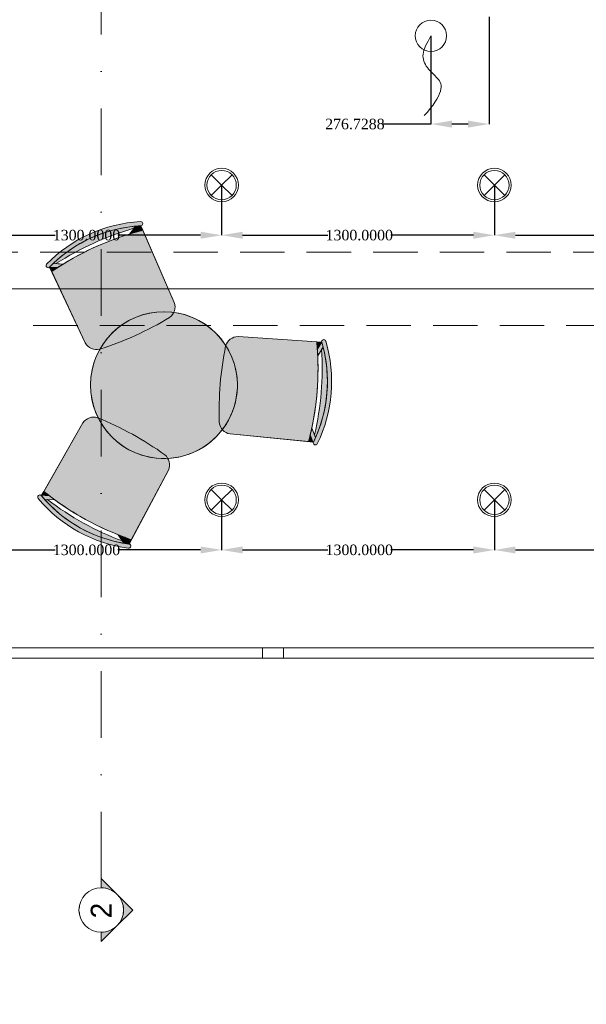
# Model space of a CAD drawing. Header units: millimetres. Extents: x 0 to 88385, y 0 to 41127.
# Tile 3 of 244: x 37944 to 40644, y 11254 to 15946. Entities that reach past the tile are written whole.
import ezdxf
from ezdxf import colors
from ezdxf.entities.mleader import LeaderData, LeaderLine
from ezdxf.enums import TextEntityAlignment as Align
from ezdxf.math import Vec2, Vec3

# ---------------------------------------------------------------- set-up
doc = ezdxf.new("R2010")
doc.units = ezdxf.units.MM
doc.header["$MEASUREMENT"] = 0
doc.set_wipeout_variables(frame=1)
for name, pattern in [('Dot & Dashed', [670.277762, 317.5, -176.388889, 0, -176.388874]), ('Hidden', [317.5, 211.666667, -105.833333]), ('Wipeout_Contour', [1000, 0, -1000])]:
    doc.linetypes.add(name, pattern=pattern)
for name, color, linetype in [('- განათება', 7, 'Continuous'), ('- საშტეფცელო როზეტები', 7, 'Continuous'), ('Marker - Section', 7, 'Continuous'), ('Structural - Bearing', 7, 'Continuous'), ('Structural - Grid', 7, 'Continuous')]:
    doc.layers.add(name, color=color, linetype=linetype)
for name, color, linetype, lineweight in [('Archicad Windows_Pen_No__1', 7, 'Continuous', 13), ('New_2D Drafting - General_Pen_No__1', 7, 'Continuous', 13), ('New_Drawing & Figure_Pen_No__1', 7, 'Continuous', 13), ('Structural - Bearing_Pen_No__1', 7, 'Continuous', 13)]:
    doc.layers.add(name, color=color, linetype=linetype, lineweight=lineweight)
for name, color, linetype, lineweight, true_color in [('Marker - Section_Pen_No__108', 7, 'Continuous', 13, 0xfd8379), ('New_2D Drafting - General_Pen_No__62', 7, 'Continuous', 20, 0xaaaaaa), ('New_Drawing & Figure_Pen_No__62', 7, 'Continuous', 20, 0xaaaaaa), ('New_Interior - Lamp_Pen_No__77', 7, 'Continuous', 20, 0xffeb28), ('Structural - Bearing_Pen_No__81', 7, 'Continuous', 20, 0x6a6a6a), ('Structural - Grid_Pen_No__81', 7, 'Continuous', 20, 0x6a6a6a)]:
    doc.layers.add(name, color=color, linetype=linetype, lineweight=lineweight, true_color=true_color)
doc.styles.add('GENERATED_STYLE_2', font='txt')
doc.styles.get("Standard").update_dxf_attribs({"font": 'sylfaen.ttf'})
doc.dimstyles.get("Standard").update_dxf_attribs({"dimtxt": 0.18, "dimasz": 0.18, "dimexe": 0.18, "dimexo": 0.0625, "dimgap": 0.09, "dimtad": 0, "dimtih": 1, "dimtoh": 1, "dimdec": 4, "dimzin": 0, "dimdsep": 46, "dimtxsty": 'Standard', "dimcen": 0.09, "dimadec": 0, "dimazin": 0, "dimtfac": 1, "dimtdec": 4, "dimtofl": 0, "dimtmove": 0, "dimatfit": 3, "dimfxl": 1, "dimtolj": 1, "dimtzin": 0, "dimarcsym": 0})

# ---------------------------------------------------------------- blocks, each defined once
blk = doc.blocks.new('Slab_1', base_point=(2744.3, 12903.1))
at = {"layer": 'Structural - Bearing_Pen_No__1', "color": 7, "linetype": 'Continuous', "lineweight": 13, "flags": 128}
blk.add_lwpolyline([(2744.3, 12903.1), (2744.3, 39238), (-9233.8, 39238), (-16833.8, 39238), (-23183.8, 39238), (-23183.8, 32838), (-47183.8, 32838), (-47183.8, 12903.1)], close=True, dxfattribs=at)
blk = doc.blocks.new('Horizontal Multi-Sash Window_12')
at = {"layer": 'Archicad Windows_Pen_No__1', "color": 7, "linetype": 'Continuous', "lineweight": 13}
for p, q in [((-3067.9, 0), (3067.9, 0)), ((-972.6, 0), (972.6, 0)), ((972.6, -50), (972.6, 0)), ((972.6, 0), (1022.6, 0)), ((1022.6, 0), (1072.6, 0)), ((1072.6, 0), (1072.6, -50)), ((1072.6, 0), (3017.9, 0)), ((-3067.9, -50), (3067.9, -50)), ((972.6, -50), (-972.6, -50)), ((1022.6, -50), (972.6, -50)), ((1072.6, -50), (1022.6, -50)), ((3017.9, -50), (1072.6, -50))]:
    blk.add_line(p, q, dxfattribs=at)
blk = doc.blocks.new('Wall_11', base_point=(-40947.9, 12903.1))
at = {"layer": 'Archicad Windows_Pen_No__1', "color": 7, "linetype": 'Continuous', "lineweight": 13, "xscale": -1, "zscale": 1000}
blk.add_blockref('Horizontal Multi-Sash Window_12', (-44065.9, 12953.1), dxfattribs=at)
blk = doc.blocks.new('Standard grid marker')
at = {"layer": 'Structural - Grid_Pen_No__81', "color": 251, "linetype": 'Continuous', "lineweight": 20, "true_color": 0x6a6a6a}
blk.add_line((1000, 0), (51328.1, 0), dxfattribs=at)
at = {"layer": 'Structural - Grid_Pen_No__81', "color": 251, "lineweight": 20, "true_color": 0x6a6a6a, "style": 'GENERATED_STYLE_2'}
for tag, p in [('AC_MarkerText_1_0', (-100, -144)), ('AC_MarkerText_1_1', (52428.1, -144))]:
    blk.add_attdef(tag, text='', height=100, rotation=180, dxfattribs=at).set_placement(p, align=Align.TOP_CENTER)
blk = doc.blocks.new('Beam_10', base_point=(-47008.8, 14663))
at = {"layer": 'Structural - Bearing_Pen_No__81', "color": 251, "linetype": 'Hidden', "lineweight": 20, "true_color": 0x6a6a6a}
for p, q in [((-46833.8, 14838), (-41183.8, 14838)), ((-47183.8, 14488), (1166.2, 14488))]:
    blk.add_line(p, q, dxfattribs=at)
at = {"layer": 'Structural - Bearing_Pen_No__81', "color": 251, "linetype": 'Dot & Dashed', "lineweight": 20, "true_color": 0x6a6a6a}
blk.add_line((-47008.8, 14663), (991.2, 14663), dxfattribs=at)
blk = doc.blocks.new('Cutting Plane_3', base_point=(-45907.6, 11703.1))
at = {"layer": 'Marker - Section_Pen_No__108', "color": 11, "linetype": 'Dot & Dashed', "lineweight": 13, "true_color": 0xfd8379}
blk.add_line((-45907.6, 11853.1), (-45907.6, 40288), dxfattribs=at)
at = {"color": 254, "linetype": 'Wipeout_Contour', "lineweight": 0, "ltscale": 852765.762611}
blk.add_wipeout([(-45907.6, 11809.1), (-45907.6, 11809.1), (-45953.6, 11798.6), (-45990.5, 11769.2), (-46011, 11726.7), (-46011, 11679.5), (-45990.5, 11636.9), (-45953.6, 11607.5), (-45907.6, 11597), (-45907.6, 11597), (-45907.6, 11597), (-45861.6, 11607.5), (-45824.6, 11636.9), (-45804.2, 11679.5), (-45804.2, 11726.7), (-45824.6, 11769.2), (-45861.6, 11798.6)], dxfattribs=at).dxf.layer = 'Marker - Section'
at = {"layer": 'Marker - Section_Pen_No__108', "linetype": 'Continuous', "lineweight": 13, "true_color": 0xfd8379}
for points in [[(-45907.6, 11853.1), (-45907.6, 11809.1, -0.198912), (-45832.6, 11778.1)], [(-45832.6, 11628.1), (-45757.6, 11703.1), (-45832.6, 11778.1, -0.414214)], [(-45907.6, 11553.1), (-45832.6, 11628.1, -0.198912), (-45907.6, 11597)]]:
    blk.add_hatch(color=11, dxfattribs=at).paths.add_polyline_path(points)
at = {"layer": 'Marker - Section_Pen_No__108', "color": 11, "linetype": 'Continuous', "lineweight": 13, "true_color": 0xfd8379, "flags": 128}
for points in [[(-45907.6, 11853.1), (-45907.6, 11809.1, -0.198912), (-45832.6, 11778.1)], [(-45832.6, 11628.1, 0.414214), (-45832.6, 11778.1), (-45757.6, 11703.1)], [(-45907.6, 11553.1), (-45907.6, 11597, 0.198912), (-45832.6, 11628.1)]]:
    blk.add_lwpolyline(points, format="xyb", close=True, dxfattribs=at)
at = {"layer": 'Marker - Section_Pen_No__108', "color": 11, "linetype": 'Continuous', "lineweight": 13, "true_color": 0xfd8379}
blk.add_circle((-45907.6, 11703.1), 106.1, dxfattribs=at)
at = {"layer": 'Marker - Section_Pen_No__108', "color": 11, "lineweight": 13, "true_color": 0xfd8379, "insert": (-45857.6, 11663.2), "char_height": 100, "attachment_point": 7, "rotation": 90, "style": 'GENERATED_STYLE_2'}
blk.add_mtext('\\A1;{\\pql;\\pt0;\\fBOG 2018|b0|i0|c0|p0;\\W1.000000;2}', dxfattribs=at)
blk = doc.blocks.new('pirdapiti miyvanis werttili')
at = {"layer": '- საშტეფცელო როზეტები', "color": 5, "lineweight": 0}
blk.add_circle((0, 0), 74.6, dxfattribs=at)
blk.add_open_spline([(0, 0), (-20.2, -34.9), (-49.1, -90.2), (-22.6, -153.9), (36.4, -203.3), (62.8, -250.1), (10.3, -335.9), (-32.2, -380)], degree=3, dxfattribs=at)
blk = doc.blocks.new('Recessed Spot')
at = {"layer": 'New_Interior - Lamp_Pen_No__77', "color": 2, "linetype": 'Continuous', "lineweight": 20, "true_color": 0xffeb28}
for q in [(-49.5, 49.5), (49.5, 49.5), (-49.5, -49.5), (49.5, -49.5)]:
    blk.add_line((0, 0), q, dxfattribs=at)
at = {"layer": 'New_Interior - Lamp_Pen_No__77', "color": 2, "linetype": 'Continuous', "lineweight": 20, "true_color": 0xffeb28, "flags": 128}
blk.add_lwpolyline([(80, 0, 1), (-80, 0, 1)], format="xyb", close=True, dxfattribs=at)
at = {"layer": 'New_Interior - Lamp_Pen_No__77', "color": 2, "linetype": 'Continuous', "lineweight": 20, "true_color": 0xffeb28}
blk.add_circle((0, 0), 70, dxfattribs=at)
blk = doc.blocks.new('*D545')
at = {"layer": '- საშტეფცელო როზეტები', "color": 0, "lineweight": -2, "transparency": 16777216}
for p, q in [((40180.7, 15959.8), (40180.7, 15448.3)), ((39904, 15869.4), (39904, 15448.3)), ((39904, 15448.5), (39675.4, 15448.5)), ((40080.7, 15448.5), (40004, 15448.5))]:
    blk.add_line(p, q, dxfattribs=at)
at = {"layer": '- საშტეფცელო როზეტები', "color": 0, "transparency": 16777216}
for points in [[(40004, 15465.2), (40004, 15431.8), (39904, 15448.5)], [(40080.7, 15465.2), (40080.7, 15431.8), (40180.7, 15448.5)]]:
    blk.add_solid(points, dxfattribs=at)
at = {"layer": 'Defpoints', "color": 0, "transparency": 16777216}
for p in [(40180.7, 15959.9), (39904, 15869.5), (40180.7, 15448.5)]:
    blk.add_point(p, dxfattribs=at)
at = {"layer": '- საშტეფცელო როზეტები', "color": 0, "transparency": 16777216, "insert": (39541.4, 15448.5), "char_height": 50, "attachment_point": 5}
blk.add_mtext('\\A1;{\\fSylfaen|b0|i0|c0|p18;276.7288}', dxfattribs=at)
blk = doc.blocks.new('*D816')
at = {"layer": '- განათება', "color": 0, "lineweight": -2, "transparency": 16777216}
for p, q in [((38906.5, 15157.9), (38906.5, 14918.8)), ((40206.5, 15157.9), (40206.5, 14918.8)), ((39006.5, 14919), (39412.9, 14919)), ((40106.5, 14919), (39712.1, 14919))]:
    blk.add_line(p, q, dxfattribs=at)
at = {"layer": '- განათება', "color": 0, "transparency": 16777216}
for points in [[(39006.5, 14935.6), (39006.5, 14902.3), (38906.5, 14919)], [(40106.5, 14935.6), (40106.5, 14902.3), (40206.5, 14919)]]:
    blk.add_solid(points, dxfattribs=at)
at = {"layer": 'Defpoints', "color": 0, "transparency": 16777216}
for p in [(38906.5, 15158), (40206.5, 15158), (38906.5, 14919)]:
    blk.add_point(p, dxfattribs=at)
at = {"layer": '- განათება', "color": 0, "transparency": 16777216, "insert": (39562.5, 14919), "char_height": 50, "attachment_point": 5}
blk.add_mtext('\\A1;{\\fSylfaen|b0|i0|c0|p18;1300.0000}', dxfattribs=at)
blk = doc.blocks.new('*D817')
at = {"layer": '- განათება', "color": 0, "lineweight": -2, "transparency": 16777216}
for p, q in [((40206.5, 15157.9), (40206.5, 14918.8)), ((41506.5, 15157.9), (41506.5, 14918.8)), ((40306.5, 14919), (40712.9, 14919)), ((41406.5, 14919), (41012.1, 14919))]:
    blk.add_line(p, q, dxfattribs=at)
at = {"layer": '- განათება', "color": 0, "transparency": 16777216}
for points in [[(40306.5, 14935.6), (40306.5, 14902.3), (40206.5, 14919)], [(41406.5, 14935.6), (41406.5, 14902.3), (41506.5, 14919)]]:
    blk.add_solid(points, dxfattribs=at)
at = {"layer": 'Defpoints', "color": 0, "transparency": 16777216}
for p in [(40206.5, 15158), (41506.5, 15158), (40206.5, 14919)]:
    blk.add_point(p, dxfattribs=at)
at = {"layer": '- განათება', "color": 0, "transparency": 16777216, "insert": (40862.5, 14919), "char_height": 50, "attachment_point": 5}
blk.add_mtext('\\A1;{\\fSylfaen|b0|i0|c0|p18;1300.0000}', dxfattribs=at)
blk = doc.blocks.new('*D818')
at = {"layer": '- განათება', "color": 0, "lineweight": -2, "transparency": 16777216}
for p, q in [((37606.5, 15157.9), (37606.5, 14918.8)), ((38906.5, 15157.9), (38906.5, 14918.8)), ((37706.5, 14919), (38112.9, 14919)), ((38806.5, 14919), (38412.1, 14919))]:
    blk.add_line(p, q, dxfattribs=at)
at = {"layer": '- განათება', "color": 0, "transparency": 16777216}
for points in [[(37706.5, 14935.6), (37706.5, 14902.3), (37606.5, 14919)], [(38806.5, 14935.6), (38806.5, 14902.3), (38906.5, 14919)]]:
    blk.add_solid(points, dxfattribs=at)
at = {"layer": 'Defpoints', "color": 0, "transparency": 16777216}
for p in [(37606.5, 15158), (38906.5, 15158), (37606.5, 14919)]:
    blk.add_point(p, dxfattribs=at)
at = {"layer": '- განათება', "color": 0, "transparency": 16777216, "insert": (38262.5, 14919), "char_height": 50, "attachment_point": 5}
blk.add_mtext('\\A1;{\\fSylfaen|b0|i0|c0|p18;1300.0000}', dxfattribs=at)
blk = doc.blocks.new('*D821')
at = {"layer": '- განათება', "color": 0, "lineweight": -2, "transparency": 16777216}
for p, q in [((38906.5, 13657.9), (38906.5, 13418.8)), ((40206.5, 13657.9), (40206.5, 13418.8)), ((39006.5, 13419), (39412.9, 13419)), ((40106.5, 13419), (39712.1, 13419))]:
    blk.add_line(p, q, dxfattribs=at)
at = {"layer": '- განათება', "color": 0, "transparency": 16777216}
for points in [[(39006.5, 13435.6), (39006.5, 13402.3), (38906.5, 13419)], [(40106.5, 13435.6), (40106.5, 13402.3), (40206.5, 13419)]]:
    blk.add_solid(points, dxfattribs=at)
at = {"layer": 'Defpoints', "color": 0, "transparency": 16777216}
for p in [(38906.5, 13658), (40206.5, 13658), (38906.5, 13419)]:
    blk.add_point(p, dxfattribs=at)
at = {"layer": '- განათება', "color": 0, "transparency": 16777216, "insert": (39562.5, 13419), "char_height": 50, "attachment_point": 5}
blk.add_mtext('\\A1;{\\fSylfaen|b0|i0|c0|p18;1300.0000}', dxfattribs=at)
blk = doc.blocks.new('*D822')
at = {"layer": '- განათება', "color": 0, "lineweight": -2, "transparency": 16777216}
for p, q in [((40206.5, 13657.9), (40206.5, 13418.8)), ((41506.5, 13657.9), (41506.5, 13418.8)), ((40306.5, 13419), (40712.9, 13419)), ((41406.5, 13419), (41012.1, 13419))]:
    blk.add_line(p, q, dxfattribs=at)
at = {"layer": '- განათება', "color": 0, "transparency": 16777216}
for points in [[(40306.5, 13435.6), (40306.5, 13402.3), (40206.5, 13419)], [(41406.5, 13435.6), (41406.5, 13402.3), (41506.5, 13419)]]:
    blk.add_solid(points, dxfattribs=at)
at = {"layer": 'Defpoints', "color": 0, "transparency": 16777216}
for p in [(40206.5, 13658), (41506.5, 13658), (40206.5, 13419)]:
    blk.add_point(p, dxfattribs=at)
at = {"layer": '- განათება', "color": 0, "transparency": 16777216, "insert": (40862.5, 13419), "char_height": 50, "attachment_point": 5}
blk.add_mtext('\\A1;{\\fSylfaen|b0|i0|c0|p18;1300.0000}', dxfattribs=at)
blk = doc.blocks.new('*D823')
at = {"layer": '- განათება', "color": 0, "lineweight": -2, "transparency": 16777216}
for p, q in [((37606.5, 13657.9), (37606.5, 13418.8)), ((38906.5, 13657.9), (38906.5, 13418.8)), ((37706.5, 13419), (38112.9, 13419)), ((38806.5, 13419), (38412.1, 13419))]:
    blk.add_line(p, q, dxfattribs=at)
at = {"layer": '- განათება', "color": 0, "transparency": 16777216}
for points in [[(37706.5, 13435.6), (37706.5, 13402.3), (37606.5, 13419)], [(38806.5, 13435.6), (38806.5, 13402.3), (38906.5, 13419)]]:
    blk.add_solid(points, dxfattribs=at)
at = {"layer": 'Defpoints', "color": 0, "transparency": 16777216}
for p in [(37606.5, 13658), (38906.5, 13658), (37606.5, 13419)]:
    blk.add_point(p, dxfattribs=at)
at = {"layer": '- განათება', "color": 0, "transparency": 16777216, "insert": (38262.5, 13419), "char_height": 50, "attachment_point": 5}
blk.add_mtext('\\A1;{\\fSylfaen|b0|i0|c0|p18;1300.0000}', dxfattribs=at)

msp = doc.modelspace()

# ---------------------------------------------------------------- hatches: boundary and pattern name
at = {"layer": 'New_Drawing & Figure_Pen_No__62', "linetype": 'Continuous', "lineweight": 20, "true_color": 0xaaaaaa}
for points in [[(38087.6572, 14765.00127), (38096.62309, 14745.9145, -0.0060954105), (38124.55907, 14764.5147)], [(39359.99232, 14410.36047), (38985.00308, 14436.28925, 0.3269331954), (38925.29028, 14391.05739, 0.0286525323), (38899.74821, 14209.45454, 0.0286525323), (38895.13596, 14026.12228, 0.3269331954), (38946.61465, 13971.70275), (39320.77396, 13935.72996, 0.0060954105), (39328.88558, 13968.29663), (39335.97121, 13999.96304, 0.0750812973)], [(39402.47815, 14414.46421, 0.9850780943), (39383.31244, 14408.74799, -0.1884020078), (39344.04246, 13933.49286, 0.9850780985), (39362.01, 13924.70834, 0.1883998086)], [(39383.31244, 14408.74799), (39359.99232, 14410.36047, -0.0060954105), (39362.6485, 14376.90406)], [(39383.31244, 14408.74799), (39362.6485, 14376.90406, -0.0058933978), (39364.44038, 14344.50411), (39389.81241, 14385.39822, 0.009248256)], [(39354.28686, 13955.45905, 0.1693138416), (39389.81241, 14385.39822), (39382.86875, 14374.20657, -0.073421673), (39349.27435, 13967.63863), (39335.97121, 13999.96304, -0.0058933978), (39328.88558, 13968.29663), (39341.76489, 13933.71183), (39344.04246, 13933.49286)], [(39341.76489, 13933.71183), (39328.88558, 13968.29663, -0.0060954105), (39320.77396, 13935.72996)], [(38048.56949, 13679.63178), (38085.39668, 13677.23522, -0.0060954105), (38058.99848, 13697.96012)]]:
    msp.add_hatch(color=253, dxfattribs=at).paths.add_polyline_path(points)

# ---------------------------------------------------------------- linework, layer by layer
at = {"layer": 'New_2D Drafting - General_Pen_No__1', "color": 7, "linetype": 'Continuous', "lineweight": 13, "flags": 128}
for points in [[(38151.99267, 14781.84575), (38103.92055, 14784.11266)], [(38072.81016, 14766.84527), (38072.70095, 14766.94862)], [(38124.55907, 14764.5147), (38083.7599, 14765.05266)], [(39362.6485, 14376.90406), (39383.31244, 14408.74799)], [(39364.44038, 14344.50411), (39389.81241, 14385.39822)], [(39335.97121, 13999.96304), (39354.28686, 13955.45905)], [(39328.88558, 13968.29663), (39343.12511, 13930.05925)], [(39348.49878, 13920.35183), (39348.63286, 13920.28378)], [(38033.6238, 13678.95281), (38033.50685, 13678.85831)], [(38085.39668, 13677.23522), (38044.68009, 13679.88488)], [(38111.39313, 13657.81482), (38063.29078, 13659.30876)]]:
    msp.add_lwpolyline(points, dxfattribs=at)
for points in [[(39383.31244, 14408.74799), (38985.00308, 14436.28925, 0.3269331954), (38925.29028, 14391.05739, 0.0286525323), (38899.74821, 14209.45454)], [(39320.77396, 13935.72996, 0.087148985), (39359.99232, 14410.36047)], [(39349.27435, 13967.63863, 0.073421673), (39382.86875, 14374.20657)], [(39344.04246, 13933.49286), (38946.61465, 13971.70275, -0.3269331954), (38895.13596, 14026.12228, -0.0286525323), (38899.74821, 14209.45454)]]:
    msp.add_lwpolyline(points, format="xyb", dxfattribs=at)
at = {"layer": 'New_2D Drafting - General_Pen_No__1', "color": 7, "linetype": 'Continuous', "lineweight": 13}
for centre, radius, start, end in [((38520.30487, 14973.99877), 10.00113, 272.21078158, 92.20106878), ((38079.62945, 14774.16101), 10.00113, 136.58567364, 316.57596082), ((38755.42252, 14221.38007), 655.24994, 333.93727747, 16.61556999), ((38755.42252, 14221.38007), 675.24994, 333.93752082, 16.61532664), ((39392.93827, 14411.46202), 10.00113, 17.46872616, 197.45901336), ((39353.09227, 13929.23567), 10.00113, 153.09383411, 333.0841213), ((38039.85098, 13671.1269), 10.00113, 38.94528589, 218.93557307)]:
    msp.add_arc(centre, radius, start, end, dxfattribs=at)
at = {"layer": 'New_2D Drafting - General_Pen_No__62', "color": 253, "linetype": 'Continuous', "lineweight": 20, "true_color": 0xaaaaaa}
for p, q in [((38072.81016, 14766.84527), (38072.70095, 14766.94862)), ((39348.49878, 13920.35183), (39348.63286, 13920.28378)), ((38033.6238, 13678.95281), (38033.50685, 13678.85831))]:
    msp.add_line(p, q, dxfattribs=at)
at = {"layer": 'New_Drawing & Figure_Pen_No__1', "color": 7, "linetype": 'Continuous', "lineweight": 13, "flags": 128}
for points in [[(38087.6572, 14765.00127), (38096.62309, 14745.9145, -0.0060954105), (38124.55907, 14764.5147)], [(39359.99232, 14410.36047), (38985.00308, 14436.28925, 0.3269331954), (38925.29028, 14391.05739, 0.0286525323), (38899.74821, 14209.45454, 0.0286525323), (38895.13596, 14026.12228, 0.3269331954), (38946.61465, 13971.70275), (39320.77396, 13935.72996, 0.0060954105), (39328.88558, 13968.29663), (39335.97121, 13999.96304, 0.0750812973)], [(39402.47815, 14414.46421, 0.9850780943), (39383.31244, 14408.74799, -0.1884020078), (39344.04246, 13933.49286, 0.9850780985), (39362.01, 13924.70834, 0.1883998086)], [(39383.31244, 14408.74799), (39359.99232, 14410.36047, -0.0060954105), (39362.6485, 14376.90406)], [(39383.31244, 14408.74799), (39362.6485, 14376.90406, -0.0058933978), (39364.44038, 14344.50411), (39389.81241, 14385.39822, 0.009248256)], [(39354.28686, 13955.45905, 0.1693138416), (39389.81241, 14385.39822), (39382.86875, 14374.20657, -0.073421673), (39349.27435, 13967.63863), (39335.97121, 13999.96304, -0.0058933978), (39328.88558, 13968.29663), (39341.76489, 13933.71183), (39344.04246, 13933.49286)], [(39341.76489, 13933.71183), (39328.88558, 13968.29663, -0.0060954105), (39320.77396, 13935.72996)], [(38048.56949, 13679.63178), (38085.39668, 13677.23522, -0.0060954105), (38058.99848, 13697.96012)]]:
    msp.add_lwpolyline(points, format="xyb", close=True, dxfattribs=at)

# ---------------------------------------------------------------- block references
at = {"layer": '- განათება', "color": 2, "linetype": 'Continuous', "lineweight": 20, "true_color": 0xffeb28, "zscale": 1000}
for p in [(38906.5059, 15157.98097), (40206.5059, 15157.98097), (38906.5059, 13657.98097), (40206.5059, 13657.98097)]:
    msp.add_blockref('Recessed Spot', p, dxfattribs=at)
at = {"layer": '- საშტეფცელო როზეტები'}
msp.add_blockref('pirdapiti miyvanis werttili', (39904, 15869.5), dxfattribs=at)
at = {"layer": 'Structural - Bearing', "color": 7, "linetype": 'Continuous', "lineweight": 13}
msp.add_blockref('Slab_1', (86984.57817, 12903.05519), dxfattribs=at)
at = {"layer": 'Structural - Bearing', "color": 251, "lineweight": 20, "true_color": 0x6a6a6a}
msp.add_blockref('Beam_10', (37231.5059, 14662.98097), dxfattribs=at)
at = {"layer": 'Structural - Bearing', "color": 7, "lineweight": 35}
msp.add_blockref('Wall_11', (43292.37655, 12903.05519), dxfattribs=at)
at = {"layer": 'Structural - Grid', "color": 8, "linetype": 'Continuous', "lineweight": 15, "zscale": 1000, "rotation": 180}
msp.add_blockref('Standard grid marker', (88184.57817, 14662.98097), dxfattribs=at)

# ---------------------------------------------------------------- dimensions: what is measured, and where the dimension line sits
at = {"layer": '- განათება', "color": 1}
for base, p1, p2, picture, middle in [((38906.5059, 14918.97507), (40206.5059, 15157.98097), (38906.5059, 15157.98097), '*D816', (39562.5, 14918.97507)), ((40206.5059, 14918.97507), (41506.5059, 15157.98097), (40206.5059, 15157.98097), '*D817', (40862.5, 14918.97507)), ((38906.5059, 13418.97507), (40206.5059, 13657.98097), (38906.5059, 13657.98097), '*D821', (39562.5, 13418.97507)), ((40206.5059, 13418.97507), (41506.5059, 13657.98097), (40206.5059, 13657.98097), '*D822', (40862.5, 13418.97507))]:
    dim = msp.add_linear_dim(base=base, p1=p1, p2=p2, angle=180, text='{\\fSylfaen|b0|i0|c0|p18;<>}', dimstyle='Standard', override={"dimtxt": 50, "dimasz": 100}, dxfattribs=at)
    dim.commit()
    dim.dimension.update_dxf_attribs({"geometry": picture, "text_midpoint": middle, "dimtype": 160})
at = {"layer": '- საშტეფცელო როზეტები', "color": 1}
dim = msp.add_linear_dim(base=(40180.72878, 15448.5), p1=(39904, 15869.5), p2=(40180.72878, 15959.91004), text='{\\fSylfaen|b0|i0|c0|p18;<>}', dimstyle='Standard', override={"dimtxt": 50, "dimasz": 100}, dxfattribs=at)
dim.commit()
dim.dimension.update_dxf_attribs({"geometry": '*D545', "text_midpoint": (39541.35378, 15448.5), "dimtype": 160})

# ---------------------------------------------------------------- next in the draw order: block references
at = {"layer": 'Marker - Section', "color": 11, "lineweight": 13, "true_color": 0xfd8379}
msp.add_blockref('Cutting Plane_3', (38332.72033, 11703.05519), dxfattribs=at)

# ---------------------------------------------------------------- next in the draw order: hatches: boundary and pattern name
at = {"layer": 'New_Drawing & Figure_Pen_No__62', "linetype": 'Continuous', "lineweight": 20, "true_color": 0xaaaaaa}
for points in [[(38520.98925, 14964.02109, 0.985078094), (38519.92076, 14983.99252, 0.1883998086), (38072.3646, 14781.03447, 0.9850780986), (38086.68437, 14767.07224, -0.1884020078)], [(38488.61273, 14951.97668), (38496.8141, 14962.28227, 0.1693138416), (38103.92055, 14784.11266), (38086.68437, 14767.07224), (38087.6572, 14765.00127), (38124.55907, 14764.5147, -0.0058933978), (38151.99267, 14781.84575), (38117.07664, 14783.49226, -0.073421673)], [(38530.35716, 14942.6045, 0.0750812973), (38151.99267, 14781.84575), (38124.55907, 14764.5147, 0.0060954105), (38096.62309, 14745.9145), (38256.43841, 14405.6965, 0.3269331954), (38325.01013, 14375.53924, 0.0286525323), (38496.09213, 14441.59179, 0.0286525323), (38658.50068, 14526.77074, 0.3269331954), (38680.99391, 14598.22419)], [(38520.98925, 14964.02109, 0.009248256), (38496.8141, 14962.28227), (38466.84643, 14924.62583, -0.0058933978), (38497.95893, 14933.8443)], [(38520.98925, 14964.02109), (38497.95893, 14933.8443, -0.0060954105), (38530.35716, 14942.6045)], [(38594.31033, 13856.54041, 1), (38668.88558, 14552.55653, 1)], [(38636.2731, 13872.55801, 0.0286525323), (38481.01207, 13970.15924, 0.0286525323), (38315.61049, 14049.36979, 0.3269331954), (38244.89321, 14024.65934), (38058.99848, 13697.96012, 0.0060954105), (38085.39668, 13677.23522), (38111.39313, 13657.81482, 0.0750812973), (38476.04868, 13468.00071), (38653.1179, 13799.56627, 0.3269331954)], [(38462.41218, 13427.55404, 0.9850780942), (38465.03696, 13447.38106, -0.1884020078), (38047.43792, 13677.6431, 0.9850780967), (38032.07157, 13664.84173, 0.1883998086)], [(38441.07142, 13451.00239), (38433.69985, 13461.91695, -0.073421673), (38076.45514, 13658.89991), (38111.39313, 13657.81482, -0.0058933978), (38085.39668, 13677.23522), (38048.56949, 13679.63178), (38047.43792, 13677.6431), (38063.29078, 13659.30876, 0.1693138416)], [(38465.03696, 13447.38106), (38444.43346, 13479.26412, -0.0058933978), (38414.13583, 13490.88399), (38441.07142, 13451.00239, 0.009248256)], [(38465.03696, 13447.38106), (38476.04868, 13468.00071, -0.0060954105), (38444.43346, 13479.26412)]]:
    msp.add_hatch(color=253, dxfattribs=at).paths.add_polyline_path(points)

# ---------------------------------------------------------------- next in the draw order: linework, layer by layer
at = {"layer": 'New_2D Drafting - General_Pen_No__1', "color": 7, "linetype": 'Continuous', "lineweight": 13, "flags": 128}
for points in [[(38096.62309, 14745.9145, -0.087148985), (38530.35716, 14942.6045)], [(38117.07664, 14783.49226, -0.073421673), (38488.61273, 14951.97668)], [(38520.98925, 14964.02109), (38680.99391, 14598.22419, -0.3269331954), (38658.50068, 14526.77074, -0.0286525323), (38496.09213, 14441.59179)], [(38086.68437, 14767.07224), (38256.43841, 14405.6965, 0.3269331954), (38325.01013, 14375.53924, 0.0286525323), (38496.09213, 14441.59179)], [(38047.43792, 13677.6431), (38244.89321, 14024.65934, -0.3269331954), (38315.61049, 14049.36979, -0.0286525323), (38481.01207, 13970.15924)], [(38465.03696, 13447.38106), (38653.1179, 13799.56627, 0.3269331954), (38636.2731, 13872.55801, 0.0286525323), (38481.01207, 13970.15924)], [(38058.99848, 13697.96012, 0.087148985), (38476.04868, 13468.00071)], [(38076.45514, 13658.89991, 0.073421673), (38433.69985, 13461.91695)]]:
    msp.add_lwpolyline(points, format="xyb", dxfattribs=at)
for points in [[(38466.84643, 14924.62583), (38496.8141, 14962.28227)], [(38497.95893, 14933.8443), (38520.98925, 14964.02109)], [(38414.13583, 13490.88399), (38441.07142, 13451.00239)], [(38444.43346, 13479.26412), (38465.03696, 13447.38106)]]:
    msp.add_lwpolyline(points, dxfattribs=at)
at = {"layer": 'New_2D Drafting - General_Pen_No__1', "color": 7, "linetype": 'Continuous', "lineweight": 13}
msp.add_circle((38631.59795, 14204.54847), 349.99997, dxfattribs=at)
for centre, radius, start, end in [((38555.90165, 14309.70189), 675.24994, 93.0544683, 135.73227412), ((38555.90165, 14309.70189), 655.24994, 93.05422495, 135.73251747), ((38550.93815, 14096.97591), 675.24994, 219.78897259, 262.46677842), ((38550.93815, 14096.97591), 655.24994, 219.78872924, 262.46702176), ((38463.57552, 13437.48728), 10.00113, 263.32017793, 83.31046514)]:
    msp.add_arc(centre, radius, start, end, dxfattribs=at)
at = {"layer": 'New_Drawing & Figure_Pen_No__1', "color": 7, "linetype": 'Continuous', "lineweight": 13, "flags": 128}
for points in [[(38520.98925, 14964.02109, 0.985078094), (38519.92076, 14983.99252, 0.1883998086), (38072.3646, 14781.03447, 0.9850780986), (38086.68437, 14767.07224, -0.1884020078)], [(38488.61273, 14951.97668), (38496.8141, 14962.28227, 0.1693138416), (38103.92055, 14784.11266), (38086.68437, 14767.07224), (38087.6572, 14765.00127), (38124.55907, 14764.5147, -0.0058933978), (38151.99267, 14781.84575), (38117.07664, 14783.49226, -0.073421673)], [(38530.35716, 14942.6045, 0.0750812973), (38151.99267, 14781.84575), (38124.55907, 14764.5147, 0.0060954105), (38096.62309, 14745.9145), (38256.43841, 14405.6965, 0.3269331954), (38325.01013, 14375.53924, 0.0286525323), (38496.09213, 14441.59179, 0.0286525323), (38658.50068, 14526.77074, 0.3269331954), (38680.99391, 14598.22419)], [(38520.98925, 14964.02109, 0.009248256), (38496.8141, 14962.28227), (38466.84643, 14924.62583, -0.0058933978), (38497.95893, 14933.8443)], [(38520.98925, 14964.02109), (38497.95893, 14933.8443, -0.0060954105), (38530.35716, 14942.6045)], [(38594.31033, 13856.54041, 1), (38668.88558, 14552.55653, 1)], [(38636.2731, 13872.55801, 0.0286525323), (38481.01207, 13970.15924, 0.0286525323), (38315.61049, 14049.36979, 0.3269331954), (38244.89321, 14024.65934), (38058.99848, 13697.96012, 0.0060954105), (38085.39668, 13677.23522), (38111.39313, 13657.81482, 0.0750812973), (38476.04868, 13468.00071), (38653.1179, 13799.56627, 0.3269331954)], [(38462.41218, 13427.55404, 0.9850780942), (38465.03696, 13447.38106, -0.1884020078), (38047.43792, 13677.6431, 0.9850780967), (38032.07157, 13664.84173, 0.1883998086)], [(38441.07142, 13451.00239), (38433.69985, 13461.91695, -0.073421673), (38076.45514, 13658.89991), (38111.39313, 13657.81482, -0.0058933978), (38085.39668, 13677.23522), (38048.56949, 13679.63178), (38047.43792, 13677.6431), (38063.29078, 13659.30876, 0.1693138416)], [(38465.03696, 13447.38106), (38444.43346, 13479.26412, -0.0058933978), (38414.13583, 13490.88399), (38441.07142, 13451.00239, 0.009248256)], [(38465.03696, 13447.38106), (38476.04868, 13468.00071, -0.0060954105), (38444.43346, 13479.26412)]]:
    msp.add_lwpolyline(points, format="xyb", close=True, dxfattribs=at)

# ---------------------------------------------------------------- next in the draw order: dimensions: what is measured, and where the dimension line sits
at = {"layer": '- განათება', "color": 1}
for base, p1, p2, picture, middle in [((37606.5059, 14918.97507), (38906.5059, 15157.98097), (37606.5059, 15157.98097), '*D818', (38262.5, 14918.97507)), ((37606.5059, 13418.97507), (38906.5059, 13657.98097), (37606.5059, 13657.98097), '*D823', (38262.5, 13418.97507))]:
    dim = msp.add_linear_dim(base=base, p1=p1, p2=p2, angle=180, text='{\\fSylfaen|b0|i0|c0|p18;<>}', dimstyle='Standard', override={"dimtxt": 50, "dimasz": 100}, dxfattribs=at)
    dim.commit()
    dim.dimension.update_dxf_attribs({"geometry": picture, "text_midpoint": middle, "dimtype": 160})

# ---------------------------------------------------------------- next in the draw order: leaders
at = {"color": 5}
ml = msp.add_multileader_mtext('Standard', dxfattribs=at)
ml.set_content('ნეოტეკის  ფარი', color=5)
ml.set_leader_properties()
ml.build(insert=Vec2(0, 0))
ml.multileader.update_dxf_attribs({"text_right_attachment_type": 6, "dogleg_length": 50, "arrow_head_size": 100})
ctx = ml.context
ctx.base_point, ctx.char_height, ctx.arrow_head_size, ctx.landing_gap_size, ctx.plane_origin = Vec3(50468.91, 32218.71661), 100, 100, 0.09, Vec3(56312.8393, 27064.407)
ctx.right_attachment = 6
notes = []
notes.append((ctx, [(0, (0, 0, 0), (0, 0), (1, 0), 1, [])]))
ctx.mtext.insert, ctx.mtext.width, ctx.mtext.flow_direction = Vec3(50469, 32288.46183), 1402.7684334, 5
ml = msp.add_multileader_mtext('Standard', dxfattribs=at)
ml.set_content('ნეოტეკის \\Pრეკი', color=5)
ml.set_leader_properties()
ml.build(insert=Vec2(0, 0))
ml.multileader.update_dxf_attribs({"text_right_attachment_type": 6, "dogleg_length": 50, "arrow_head_size": 100})
ctx = ml.context
ctx.base_point, ctx.char_height, ctx.arrow_head_size, ctx.landing_gap_size, ctx.plane_origin = Vec3(52433.92127, 31594.41315), 100, 100, 0.09, Vec3(58277.85057, 26439.85585)
ctx.right_attachment = 6
notes.append((ctx, [(0, (0, 0, 0), (0, 0), (1, 0), 1, [])]))
ctx.mtext.insert, ctx.mtext.width, ctx.mtext.flow_direction = Vec3(52434.01127, 31663.91068), 1402.7684334, 5
ml = msp.add_multileader_mtext('Standard', dxfattribs=at)
ml.set_content('ნეოტეკის ფარი', color=5)
ml.set_leader_properties()
ml.build(insert=Vec2(0, 0))
ml.multileader.update_dxf_attribs({"text_right_attachment_type": 6, "dogleg_length": 50, "arrow_head_size": 100})
ctx = ml.context
ctx.base_point, ctx.char_height, ctx.arrow_head_size, ctx.landing_gap_size, ctx.plane_origin, ctx.plane_x_axis, ctx.plane_y_axis = Vec3(52750.59611, 30623.37284), 100, 100, 0.09, Vec3(48445.57174, 24617.92422), Vec3(0, -1), Vec3(1, 0)
ctx.right_attachment = 6
notes.append((ctx, [(0, (0, 0, 0), (0, 0), (1, 0), 1, [])]))
ctx.mtext.insert, ctx.mtext.text_direction, ctx.mtext.rotation, ctx.mtext.width, ctx.mtext.flow_direction = Vec3(52820.34133, 30623.28284), Vec3(0, -1), 4.7123889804, 1402.7684334, 5
ml = msp.add_multileader_mtext('Standard', dxfattribs=at)
ml.set_content('ელ. ფარების ადგილი', color=5)
ml.set_leader_properties()
ml.build(insert=Vec2(0, 0))
ml.multileader.update_dxf_attribs({"text_right_attachment_type": 6, "dogleg_length": 50, "arrow_head_size": 100})
ctx = ml.context
ctx.base_point, ctx.char_height, ctx.arrow_head_size, ctx.landing_gap_size, ctx.plane_origin = Vec3(52207.87269, 28518.35488), 100, 100, 0.09, Vec3(58051.80199, 23364.78837)
ctx.right_attachment = 6
notes.append((ctx, [(0, (0, 0, 0), (0, 0), (1, 0), 1, [])]))
ctx.mtext.insert, ctx.mtext.width, ctx.mtext.flow_direction = Vec3(52207.96269, 28588.8432), 1402.7684334, 5
for ctx, leaders in notes:
    for number, flags, end, landing, length, lines in leaders:
        leader = LeaderData()
        leader.index, (leader.has_last_leader_line, leader.has_dogleg_vector, leader.attachment_direction) = number, flags
        leader.last_leader_point, leader.dogleg_vector, leader.dogleg_length = Vec3(end), Vec3(landing), length
        for number, points, colour, breaks in lines:
            line = LeaderLine()
            line.index, line.vertices, line.color, line.breaks = number, Vec3.list(points), colors.encode_raw_color(colour), breaks
            leader.lines.append(line)
        ctx.leaders.append(leader)

doc.saveas('drawing.dxf')
